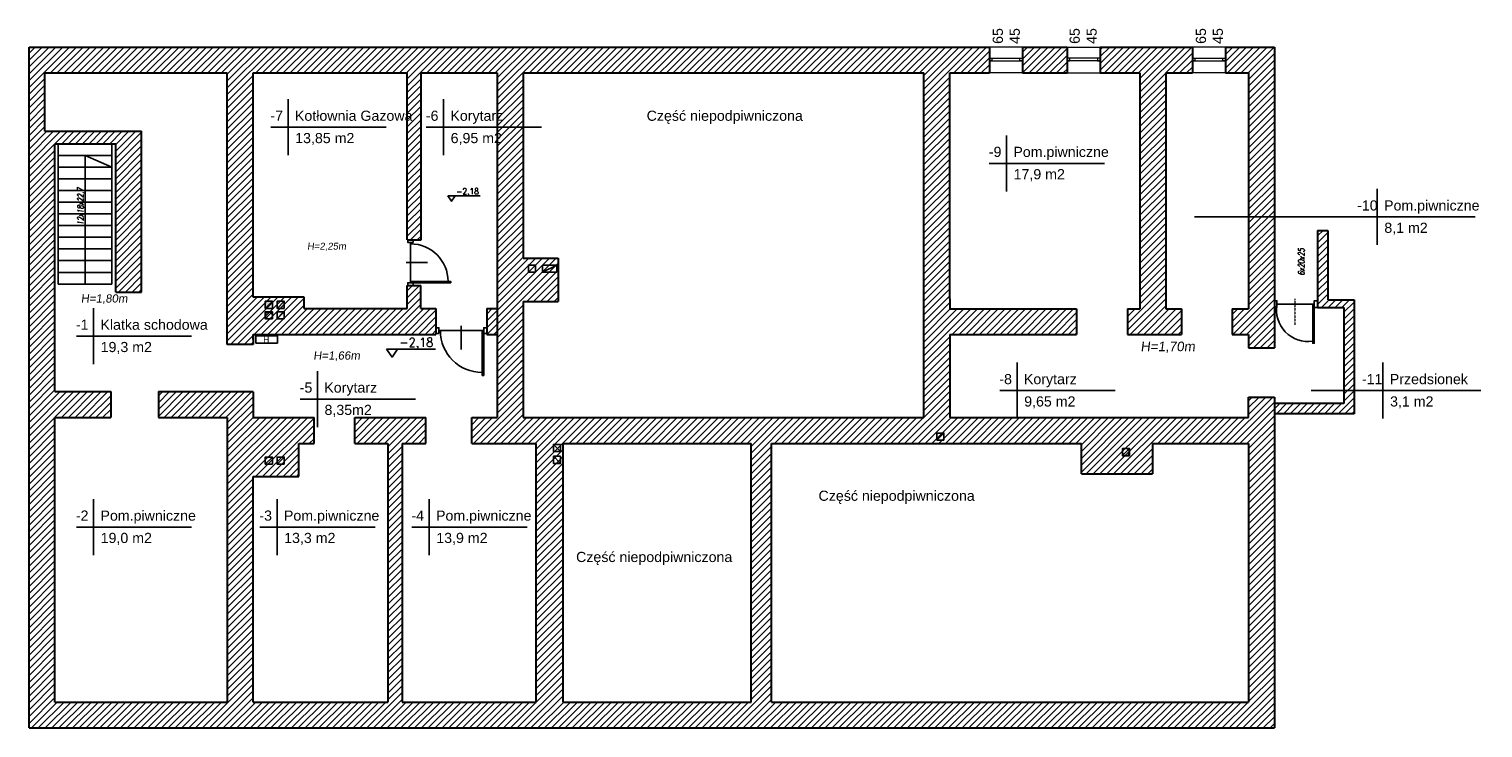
# Model space of a CAD drawing. Header units: millimetres. Extents: x -486876 to 553054, y -140324 to 834178.
# Tile 97 of 155: x 3355 to 31972, y 3267 to 17035. Entities that reach past the tile are written whole.
import ezdxf
from ezdxf.enums import TextEntityAlignment as Align

# ---------------------------------------------------------------- set-up
doc = ezdxf.new("R2010")
doc.units = ezdxf.units.MM
doc.linetypes.add('DASH2', pattern=[0.75, 0.5, -0.25])
for name, color, linetype, lineweight in [('_XREF', 252, 'DASH2', 13), ('XREF$0$0-ARKUSZ-OPIS', 8, 'Continuous', 18), ('XREF$0$okna', 8, 'Continuous', 20), ('XREF$0$ściana nośna', 8, 'Continuous', 30)]:
    doc.layers.add(name, color=color, linetype=linetype, lineweight=lineweight)
for name, color, linetype in [('XREF$0$A-BUD-OP', 8, 'Continuous'), ('XREF$0$DRZWI', 8, 'Continuous'), ('XREF$0$OPIS', 8, 'Continuous'), ('XREF$0$OPISY', 8, 'Continuous'), ('XREF$0$WIDOK', 8, 'Continuous'), ('XREF$0$WYMIARY', 9, 'Continuous'), ('XREF$0$WYPEŁNIENIA', 8, 'Continuous'), ('XREF$0$ŚCIANY', 8, 'Continuous')]:
    doc.layers.add(name, color=color, linetype=linetype)
doc.styles.add('XREF$0$APLUS', font='arial.ttf', dxfattribs={"width": 0.6})
doc.styles.add('XREF$0$KOTA', font='SIMPLEX', dxfattribs={"width": 0.9, "height": 25})
doc.styles.add('XREF$0$Simplex 0.7 Italic', font='simplex.shx', dxfattribs={"width": 0.7, "oblique": 10})
doc.styles.add('XREF$0$Standard', font='arial.ttf')
pattern_1 = [(45, (-11508.415, -17960.619), (-6.735192, 6.735192), [])]

# ---------------------------------------------------------------- blocks, each defined once
blk = doc.blocks.new('XREF$0$KOTA_R3')
at = {"layer": 'XREF$0$A-BUD-OP'}
blk.add_line((-279.4, -2136.8), (-172.7, -2136.8), dxfattribs=at)
blk.add_lwpolyline([(-279.4, -2136.8), (-267.5, -2154.3), (-255.5, -2136.8)], dxfattribs=at)
at = {"layer": 'XREF$0$A-BUD-OP', "style": 'XREF$0$KOTA', "width": 0.9}
for p, height in [((-251.3, -2131.6), 20), ((-251.3, -2153.3), 14)]:
    blk.add_attdef('KOTA', p, '', height=height, dxfattribs=at)
blk = doc.blocks.new('XREF')
at = {"layer": 'XREF$0$WYPEŁNIENIA'}
h = blk.add_hatch(dxfattribs=at)
h.set_pattern_fill('ANSI31', color=256, scale=3)
h.set_pattern_definition(pattern_1)
h.paths.add_polyline_path([(4616.6, 3318.4), (4406.6, 3318.4), (4406.6, 3827.7), (4616.6, 3827.7), (4616.6, 3878.7), (4327.7, 3878.7), (4327.7, 3988.6), (4276.7, 3988.6), (4276.7, 3878.7), (4226.6, 3878.7), (4226.6, 3827.7), (4353.6, 3827.7), (4353.6, 3318.4), (4089.6, 3318.4), (4089.6, 3827.7), (4136.6, 3827.7), (4136.6, 3878.7), (3996.3, 3878.7), (3996.3, 3827.7), (4061.6, 3827.7), (4061.6, 3318.4), (3796.6, 3318.4), (3796.6, 3418.1), (3796.6, 3762.7), (3886.6, 3762.7), (3886.6, 3827.7), (3916.3, 3827.7), (3916.3, 3878.7), (3796.6, 3878.7), (3796.6, 3930), (3610, 3930), (3610, 3879), (3745.6, 3879), (3745.6, 3318.4), (3406.4, 3318.4), (3406.4, 3879), (3516, 3879), (3516, 3930), (3406.4, 3930), (3406.4, 3988.6), (3355.4, 3988.6), (3355.4, 3267.4), (4616.6, 3267.4)])
h.paths.add_polyline_path([(5806.7, 3919.3), (5780.9, 3919.3), (5755.7, 3919.3), (5755.7, 3878.7), (5167.6, 3878.7), (5167.6, 3988.6), (5116.6, 3988.6), (5116.6, 3878.7), (4616.6, 3878.7), (4616.6, 3827.7), (4776.6, 3827.7), (4776.6, 3688), (4816.6, 3672.9), (4816.6, 3827.7), (5141.6, 3827.7), (5426.6, 3827.7), (5426.6, 3767.7), (5566.7, 3767.7), (5566.7, 3827.7), (5755.7, 3827.7), (5755.7, 3318.4), (4816.6, 3318.4), (4816.6, 3473.2), (4776.6, 3458.1), (4776.6, 3318.4), (4616.6, 3318.4), (4616.6, 3267.4), (5588.7, 3267.4), (5806.7, 3267.4)])
h.paths.add_polyline_path([(4816.6, 3602.7), (4816.6, 3672.9), (4776.6, 3688), (4776.6, 3458.1), (4816.6, 3473.2)], flags=17)
h.paths.add_polyline_path([(5417.3, 4092.7), (5167.6, 4092.7), (5167.6, 4113), (5167.6, 4557.7), (5245.6, 4557.7), (5245.6, 4608.7), (4616.6, 4608.7), (4616.6, 4557.7), (5034.7, 4557.7), (5116.6, 4557.7), (5116.6, 3988.6), (5167.6, 3988.6), (5167.6, 4042.7), (5417.3, 4042.7)])
h.paths.add_polyline_path([(5398.7, 4608.7), (5310.6, 4608.7), (5310.6, 4557.7), (5398.7, 4557.7)])
h.paths.add_polyline_path([(5645.3, 4608.7), (5463.7, 4608.7), (5463.7, 4557.7), (5541.7, 4557.7), (5541.7, 4417.7), (5541.7, 4092.7), (5517.3, 4092.7), (5517.3, 4042.7), (5623.5, 4042.7), (5623.5, 4092.7), (5592.7, 4092.7), (5592.7, 4417.7), (5592.7, 4557.7), (5645.3, 4557.7)])
h.paths.add_polyline_path([(5806.7, 4608.7), (5710.3, 4608.7), (5710.3, 4557.7), (5755.7, 4557.7), (5755.7, 4420.7), (5806.7, 4420.7)])
h.paths.add_polyline_path([(5806.7, 4420.7), (5755.7, 4420.7), (5755.7, 4306.4), (5755.7, 4092.7), (5723.5, 4092.7), (5723.5, 4042.7), (5755.7, 4042.7), (5755.7, 4015.9), (5806.7, 4015.9), (5806.7, 4158.4)])
h.paths.add_polyline_path([(5963.6, 4110.9), (5911.7, 4110.9), (5911.7, 4247.6), (5891.7, 4247.6), (5891.7, 4095.9), (5943.6, 4095.9), (5943.6, 3932), (5963.6, 3932)])
h.paths.add_polyline_path([(5963.6, 3932), (5943.6, 3932), (5943.6, 3906.2), (5806.7, 3906.2), (5806.7, 3886.2), (5963.6, 3886.2)])
h = blk.add_hatch(dxfattribs=at)
h.set_pattern_fill('ANSI31', color=256, scale=3)
h.set_pattern_definition(pattern_1)
h.paths.add_polyline_path([(4616.6, 4608.7), (3355.4, 4608.7), (3355.4, 3988.6), (3406.4, 3988.6), (3406.4, 4417.7), (3526, 4417.7), (3526, 4126), (3577, 4126), (3577, 4442.7), (3514.7, 4442.7), (3386.6, 4442.7), (3386.6, 4557.7), (3745.6, 4557.7), (3745.6, 4022.7), (3796.6, 4022.7), (3796.6, 4042.7), (4156.2, 4042.7), (4156.2, 4093.7), (4126.6, 4093.7), (4126.6, 4139), (4099.6, 4139), (4099.6, 4093.7), (3896.6, 4093.7), (3896.6, 4116.1), (3796.6, 4116.1), (3796.6, 4122.7), (3796.6, 4412.7), (3796.6, 4557.7), (4010, 4557.7), (4099.6, 4557.7), (4099.6, 4243.9), (4099.6, 4229), (4126.9, 4229), (4126.9, 4557.7), (4276.7, 4557.7), (4276.7, 4450.8), (4327.7, 4450.8), (4327.7, 4557.7), (4616.6, 4557.7)])
h.paths.add_polyline_path([(4327.7, 4450.8), (4276.7, 4450.8), (4276.7, 3988.6), (4327.7, 3988.6), (4327.7, 4107.7), (4396.7, 4107.7), (4396.7, 4192.7), (4327.7, 4192.7)], flags=17)
h.paths.add_polyline_path([(4276.7, 4093.7), (4256.2, 4093.7), (4256.2, 4042.7), (4276.7, 4042.7)], flags=17)
h.paths.add_polyline_path([(4177.7, 4452.5), (4291.7, 4452.5), (4291.7, 4493.7), (4177.7, 4493.7)], flags=25)
h.paths.add_polyline_path([(4179.9, 4408.4), (4290.8, 4408.4), (4290.8, 4449.6), (4179.9, 4449.6)], flags=25)
at = {"layer": 'XREF$0$ŚCIANY'}
h = blk.add_hatch(color=256, dxfattribs=at)
h.dxf.hatch_style = 1
h.paths.add_polyline_path([(3820.2, 4093.8), (3834.2, 4107.8), (3820.2, 4107.8)])
h.paths.add_polyline_path([(3843.6, 4093.8), (3857.6, 4093.8), (3857.6, 4107.8)])
blk.add_line((4106, 4221.1), (4106, 4223.7))
at = {"ltscale": 0.8}
blk.add_line((5846.7, 4112.6), (5846.7, 4061.2), dxfattribs=at)
at = {"layer": 'XREF$0$DRZWI'}
for p, q in [((4106, 4147), (4106, 4223.7)), ((5882, 4102.3), (5811.5, 4102.3)), ((5814.7, 4102.3), (5811.5, 4102.3)), ((4247.3, 4050), (4162, 4050)), ((4165, 4050), (4162, 4050))]:
    blk.add_line(p, q, dxfattribs=at)
at = {"layer": 'XREF$0$DRZWI', "ltscale": 0.8}
for p, q in [((4097.6, 4184), (4139.7, 4184)), ((4206.2, 4059.4), (4206.2, 4012.6))]:
    blk.add_line(p, q, dxfattribs=at)
for points in [[(4111.3, 4223.7), (4111.3, 4229), (4100.7, 4229), (4100.7, 4223.7)], [(5811.5, 4095.9), (5806.7, 4095.9), (5806.7, 4108.8), (5811.5, 4108.8)], [(4162, 4044.1), (4156.2, 4044.1), (4156.2, 4055.9), (4162, 4055.9)]]:
    blk.add_lwpolyline(points, close=True, dxfattribs=at)
at = {"layer": 'XREF$0$DRZWI'}
for points in [[(4106, 4144.3), (4106, 4147), (4185.4, 4147), (4185.4, 4144.3), (4111.3, 4144.3), (4100.7, 4144.3), (4100.7, 4139), (4111.3, 4139), (4111.3, 4144.3)], [(5885.2, 4102.3), (5882, 4102.3), (5882, 4025.3), (5885.2, 4025.3), (5885.2, 4095.9), (5885.2, 4108.8), (5891.7, 4108.8), (5891.7, 4095.9), (5885.2, 4095.9)], [(4250.3, 4050), (4247.3, 4050), (4247.3, 3961.8), (4250.3, 3961.8), (4250.3, 4044.1), (4250.3, 4055.9), (4256.2, 4055.9), (4256.2, 4044.1), (4250.3, 4044.1)]]:
    blk.add_lwpolyline(points, dxfattribs=at)
for centre, radius, start, end in [((4106, 4147), 74.1, 0, 90), ((5873.3, 4091.2), 62.8, 169.7981, 277.9702), ((4247.3, 4050), 82.4, 180, 270)]:
    blk.add_arc(centre, radius, start, end, dxfattribs=at)
at = {"layer": 'XREF$0$okna'}
for p, q in [((5310.6, 4608.7), (5245.6, 4608.7)), ((5398.7, 4608.7), (5463.7, 4608.7)), ((5710.3, 4608.7), (5645.3, 4608.7)), ((5245.6, 4586.6), (5310.6, 4586.6)), ((5245.6, 4581.6), (5310.6, 4581.6)), ((5463.7, 4586.6), (5398.7, 4586.6)), ((5463.7, 4581.6), (5398.7, 4581.6)), ((5645.3, 4586.6), (5710.3, 4586.6)), ((5645.3, 4581.6), (5710.3, 4581.6)), ((5310.6, 4557.7), (5245.6, 4557.7)), ((5398.7, 4557.7), (5463.7, 4557.7)), ((5710.3, 4557.7), (5645.3, 4557.7))]:
    blk.add_line(p, q, dxfattribs=at)
for points in [[(5250.6, 4581.6), (5245.6, 4581.6), (5245.6, 4586.6), (5250.6, 4586.6)], [(5310.6, 4581.6), (5305.6, 4581.6), (5305.6, 4586.6), (5310.6, 4586.6)], [(5398.7, 4581.6), (5403.7, 4581.6), (5403.7, 4586.6), (5398.7, 4586.6)], [(5458.7, 4581.6), (5463.7, 4581.6), (5463.7, 4586.6), (5458.7, 4586.6)], [(5650.3, 4581.6), (5645.3, 4581.6), (5645.3, 4586.6), (5650.3, 4586.6)], [(5710.3, 4581.6), (5705.3, 4581.6), (5705.3, 4586.6), (5710.3, 4586.6)]]:
    blk.add_lwpolyline(points, close=True, dxfattribs=at)
at = {"layer": 'XREF$0$OPIS'}
for p, q in [((3865.1, 4505.9), (3865.1, 4395.6)), ((4171.2, 4505.9), (4171.2, 4395.6)), ((3831.3, 4450.8), (4058, 4450.8)), ((4137.3, 4450.8), (4364.1, 4450.8)), ((5279.2, 4434.7), (5279.2, 4324.4)), ((5245.4, 4379.6), (5472.1, 4379.6)), ((6008.9, 4329.2), (6008.9, 4218.9)), ((5649.4, 4274.1), (6201.8, 4274.1)), ((3482.3, 4094.3), (3482.3, 3984)), ((3448.5, 4039.1), (3675.2, 4039.1)), ((5300, 3987.1), (5300, 3876.8)), ((6020.2, 3987.1), (6020.2, 3876.8)), ((3922.9, 3970.5), (3922.9, 3860.2)), ((5266.2, 3932), (5492.9, 3932)), ((5878.8, 3932), (6213.1, 3932)), ((3889.1, 3915.3), (4115.8, 3915.3)), ((3482.3, 3718.2), (3482.3, 3607.9)), ((3843.5, 3718.2), (3843.5, 3607.9)), ((4142.8, 3718.2), (4142.8, 3607.9)), ((3448.5, 3663), (3675.2, 3663)), ((3809.6, 3663), (4036.4, 3663)), ((4109, 3663), (4335.7, 3663))]:
    blk.add_line(p, q, dxfattribs=at)
at = {"layer": 'XREF$0$WIDOK'}
for p, q in [((3412.7, 4417.7), (3412.7, 4141.9)), ((3518.4, 4417.7), (3518.4, 4141.9)), ((5755.7, 4420.5), (5755.7, 4306.4)), ((5806.7, 4420.5), (5806.7, 4306.4)), ((3412.7, 4394.9), (3518.4, 4394.9)), ((3465.6, 4141.9), (3465.6, 4394.9)), ((3465.6, 4394.9), (3518.4, 4371.9)), ((3412.7, 4371.9), (3518.4, 4371.9)), ((3412.7, 4348.9), (3518.4, 4348.9)), ((3412.7, 4325.9), (3518.4, 4325.9)), ((3412.7, 4302.9), (3518.4, 4302.9)), ((3412.7, 4279.9), (3518.4, 4279.9)), ((3412.7, 4256.9), (3518.4, 4256.9)), ((3412.7, 4233.9), (3518.4, 4233.9)), ((3412.7, 4210.9), (3518.4, 4210.9)), ((3412.7, 4187.9), (3518.4, 4187.9)), ((3412.7, 4164.9), (3518.4, 4164.9)), ((3412.7, 4141.9), (3518.4, 4141.9))]:
    blk.add_line(p, q, dxfattribs=at)
at = {"layer": 'XREF$0$WYMIARY', "color": 6}
blk.add_lwpolyline([(3844.3, 4025.4), (3801.8, 4025.4), (3801.8, 4039.6), (3844.3, 4039.6)], close=True, dxfattribs=at)
at = {"layer": 'XREF$0$ściana nośna'}
for p, q in [((3355.4, 4608.7), (5245.6, 4608.7)), ((3355.4, 3267.4), (3355.4, 4608.7)), ((5245.6, 4608.7), (5245.6, 4557.7)), ((5310.6, 4608.7), (5398.7, 4608.7)), ((5310.6, 4608.7), (5310.6, 4557.7)), ((5398.7, 4608.7), (5398.7, 4557.7)), ((5463.7, 4608.7), (5645.3, 4608.7)), ((5463.7, 4608.7), (5463.7, 4557.7)), ((5645.3, 4608.7), (5645.3, 4557.7)), ((5710.3, 4608.7), (5806.7, 4608.7)), ((5710.3, 4608.7), (5710.3, 4557.7)), ((5806.7, 4608.7), (5806.7, 4158.4)), ((3386.6, 4557.7), (3745.6, 4557.7)), ((3386.6, 4442.7), (3386.6, 4557.7)), ((3745.6, 4022.7), (3745.6, 4557.7)), ((3796.6, 4557.7), (4010, 4557.7)), ((3796.6, 4400.5), (3796.6, 4557.7)), ((4010, 4557.7), (4099.6, 4557.7)), ((4099.6, 4243.9), (4099.6, 4557.7)), ((4126.9, 4557.7), (4276.7, 4557.7)), ((4126.9, 4229), (4126.9, 4557.7)), ((4276.7, 4557.7), (4276.7, 3878.7)), ((4327.7, 4557.7), (5034.7, 4557.7)), ((4327.7, 4557.7), (4327.7, 4192.7)), ((5034.7, 4557.7), (5116.6, 4557.7)), ((5116.6, 3878.7), (5116.6, 4557.7)), ((5167.6, 4557.7), (5245.6, 4557.7)), ((5167.6, 4113), (5167.6, 4557.7)), ((5310.6, 4557.7), (5398.7, 4557.7)), ((5463.7, 4557.7), (5541.7, 4557.7)), ((5541.7, 4557.7), (5541.7, 4417.7)), ((5592.7, 4557.7), (5645.3, 4557.7)), ((5592.7, 4557.7), (5592.7, 4417.7)), ((5710.3, 4557.7), (5755.7, 4557.7)), ((5755.7, 4557.7), (5755.7, 4092.7)), ((3386.6, 4442.7), (3514.7, 4442.7)), ((3514.7, 4442.7), (3577, 4442.7)), ((3577, 4126), (3577, 4442.7)), ((3526, 4417.7), (3406.4, 4417.7)), ((3406.4, 3930), (3406.4, 4417.7)), ((3526, 4126), (3526, 4417.7)), ((3796.6, 4122.7), (3796.6, 4412.7)), ((5541.7, 4417.7), (5541.7, 4092.7)), ((5592.7, 4417.7), (5592.7, 4092.7)), ((4099.6, 4229), (4099.6, 4243.9)), ((5891.7, 4247.6), (5891.7, 4095.9)), ((5891.7, 4247.6), (5911.7, 4247.6)), ((5911.7, 4247.6), (5911.7, 4110.9)), ((4099.6, 4229), (4126.9, 4229)), ((4327.7, 4192.7), (4396.7, 4192.7)), ((4396.7, 4192.7), (4396.7, 4107.7)), ((5806.7, 4158.4), (5806.7, 4015.9)), ((3526, 4126), (3577, 4126)), ((3796.6, 4116.1), (3796.6, 4122.7)), ((4099.6, 4093.7), (4099.6, 4139)), ((4099.6, 4139), (4126.6, 4139)), ((4126.6, 4093.7), (4126.6, 4139)), ((3896.6, 4116.1), (3796.6, 4116.1)), ((3896.6, 4093.7), (3896.6, 4116.1)), ((3896.6, 4093.7), (4099.6, 4093.7)), ((4126.6, 4093.7), (4156.2, 4093.7)), ((4156.2, 4093.7), (4156.2, 4042.7)), ((4256.2, 4093.7), (4256.2, 4042.7)), ((4256.2, 4093.7), (4276.7, 4093.7)), ((4327.7, 4107.7), (4396.7, 4107.7)), ((4327.7, 4107.7), (4327.7, 3878.7)), ((5167.6, 4113), (5167.6, 4092.7)), ((5167.6, 4092.7), (5417.3, 4092.7)), ((5417.3, 4092.7), (5417.3, 4042.7)), ((5517.3, 4092.7), (5541.7, 4092.7)), ((5517.3, 4092.7), (5517.3, 4042.7)), ((5592.7, 4092.7), (5623.5, 4092.7)), ((5623.5, 4092.7), (5623.5, 4042.7)), ((5723.5, 4092.7), (5755.7, 4092.7)), ((5723.5, 4092.7), (5723.5, 4042.7)), ((5891.7, 4095.9), (5943.6, 4095.9)), ((5911.7, 4110.9), (5963.6, 4110.9)), ((5943.6, 4095.9), (5943.6, 3906.2)), ((5963.6, 4110.9), (5963.6, 3886.2)), ((3796.6, 4032.7), (3796.6, 4042.7)), ((3796.6, 4042.7), (3796.6, 4022.7)), ((3796.6, 4042.7), (4156.2, 4042.7)), ((4256.2, 4042.7), (4276.7, 4042.7)), ((5167.6, 4042.7), (5417.3, 4042.7)), ((5167.6, 4042.7), (5167.6, 3878.7)), ((5517.3, 4042.7), (5623.5, 4042.7)), ((5723.5, 4042.7), (5755.7, 4042.7)), ((5755.7, 4042.7), (5755.7, 4015.9)), ((3796.6, 4022.7), (3745.6, 4022.7)), ((5755.7, 4015.9), (5806.7, 4015.9)), ((3406.4, 3930), (3516, 3930)), ((3516, 3930), (3516, 3879)), ((3610, 3930), (3796.6, 3930)), ((3610, 3930), (3610, 3879)), ((3796.6, 3929.7), (3796.6, 3878.7)), ((5755.7, 3878.7), (5755.7, 3919.3)), ((5755.7, 3919.3), (5806.7, 3919.3)), ((5780.9, 3919.3), (5806.7, 3919.3)), ((5806.7, 3919.3), (5806.7, 3267.4)), ((5943.6, 3906.2), (5806.7, 3906.2)), ((3406.4, 3318.4), (3406.4, 3879)), ((3406.4, 3879), (3516, 3879)), ((3610, 3879), (3745.6, 3879)), ((3745.6, 3879), (3745.6, 3318.4)), ((3796.6, 3878.7), (3916.3, 3878.7)), ((3886.6, 3878.7), (3916.3, 3878.7)), ((3916.3, 3827.7), (3916.3, 3878.7)), ((3996.3, 3878.7), (4016.6, 3878.7)), ((3996.3, 3878.7), (4136.6, 3878.7)), ((3996.3, 3827.7), (3996.3, 3878.7)), ((4136.6, 3827.7), (4136.6, 3878.7)), ((4226.6, 3878.7), (4276.7, 3878.7)), ((4226.6, 3827.7), (4226.6, 3878.7)), ((4327.7, 3878.7), (5116.6, 3878.7)), ((5167.6, 3878.7), (5755.7, 3878.7)), ((5963.6, 3886.2), (5806.7, 3886.2)), ((3886.6, 3827.7), (3916.3, 3827.7)), ((3886.6, 3762.7), (3886.6, 3827.7)), ((3996.3, 3827.7), (4061.6, 3827.7)), ((4061.6, 3827.7), (4061.6, 3318.4)), ((4089.6, 3827.7), (4136.6, 3827.7)), ((4089.6, 3827.7), (4089.6, 3318.4)), ((4226.6, 3827.7), (4353.6, 3827.7)), ((4353.6, 3318.4), (4353.6, 3827.7)), ((4406.6, 3827.7), (4776.6, 3827.7)), ((4406.6, 3318.4), (4406.6, 3827.7)), ((4776.6, 3318.4), (4776.6, 3827.7)), ((4816.6, 3827.7), (5141.6, 3827.7)), ((4816.6, 3602.7), (4816.6, 3827.7)), ((5141.6, 3827.7), (5426.6, 3827.7)), ((5426.6, 3767.7), (5426.6, 3827.7)), ((5566.7, 3827.7), (5755.7, 3827.7)), ((5566.7, 3827.7), (5566.7, 3767.7)), ((5755.7, 3827.7), (5755.7, 3318.4)), ((3796.6, 3762.7), (3886.6, 3762.7)), ((3796.6, 3418.1), (3796.6, 3762.7)), ((5426.6, 3767.7), (5566.7, 3767.7)), ((4816.6, 3318.4), (4816.6, 3602.7)), ((3796.6, 3318.4), (3796.6, 3418.1)), ((3406.4, 3318.4), (3745.6, 3318.4)), ((3796.6, 3318.4), (4061.6, 3318.4)), ((4089.6, 3318.4), (4353.6, 3318.4)), ((4406.6, 3318.4), (4776.6, 3318.4)), ((4816.6, 3318.4), (5755.7, 3318.4)), ((3355.4, 3267.4), (5588.7, 3267.4)), ((5588.7, 3267.4), (5806.7, 3267.4))]:
    blk.add_line(p, q, dxfattribs=at)
at = {"layer": 'XREF$0$ŚCIANY'}
for p, q in [((4338.1, 4165.3), (4352.1, 4179.3)), ((4366.3, 4165.3), (4394.3, 4179.3)), ((3820.2, 4093.8), (3834.2, 4107.8)), ((3843.6, 4093.8), (3857.6, 4107.8)), ((3822.3, 4075.1), (3832.2, 4085)), ((3843.6, 4073.1), (3857.6, 4087.1)), ((5142.2, 3834.3), (5156.2, 3848.3)), ((4401.5, 3812), (4387.5, 3826)), ((5509.7, 3805.8), (5519.6, 3815.7)), ((3820.2, 3787.1), (3834.2, 3801.1)), ((3843.6, 3787.1), (3857.6, 3801.1)), ((4401.5, 3788.6), (4387.5, 3802.6))]:
    blk.add_line(p, q, dxfattribs=at)
for points in [[(4352.1, 4165.3), (4352.1, 4179.3), (4338.1, 4179.3), (4338.1, 4165.3)], [(4394.3, 4165.3), (4394.3, 4179.3), (4366.3, 4179.3), (4366.3, 4165.3)], [(3834.2, 4093.8), (3834.2, 4107.8), (3820.2, 4107.8), (3820.2, 4093.8)], [(3857.6, 4093.8), (3857.6, 4107.8), (3843.6, 4107.8), (3843.6, 4093.8)], [(3834.2, 4073.1), (3834.2, 4087.1), (3820.2, 4087.1), (3820.2, 4073.1)], [(3857.6, 4073.1), (3857.6, 4087.1), (3843.6, 4087.1), (3843.6, 4073.1)], [(5156.2, 3834.3), (5156.2, 3848.3), (5142.2, 3848.3), (5142.2, 3834.3)], [(4401.5, 3826), (4387.5, 3826), (4387.5, 3812), (4401.5, 3812)], [(5521.6, 3803.7), (5521.6, 3817.7), (5507.6, 3817.7), (5507.6, 3803.7)], [(3834.2, 3787.1), (3834.2, 3801.1), (3820.2, 3801.1), (3820.2, 3787.1)], [(3857.6, 3787.1), (3857.6, 3801.1), (3843.6, 3801.1), (3843.6, 3787.1)], [(4401.5, 3802.6), (4387.5, 3802.6), (4387.5, 3788.6), (4401.5, 3788.6)]]:
    blk.add_lwpolyline(points, close=True, dxfattribs=at)
for centre in [(3827.2, 4080.1), (5514.6, 3810.7)]:
    blk.add_circle(centre, 7, dxfattribs=at)
at = {"layer": 'XREF$0$OPISY'}
ref = blk.add_blockref('XREF$0$KOTA_R3', (4347.1, 5597.5), dxfattribs=dict(at, xscale=0.6000000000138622, yscale=0.6000000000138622, zscale=0.6000000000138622))
ref.add_attrib('KOTA', '-2,18', (4196.3, 4318.6), dxfattribs={"layer": 'XREF$0$A-BUD-OP', "height": 12, "rotation": 0.0003, "style": 'XREF$0$KOTA', "width": 0.9})
ref = blk.add_blockref('XREF$0$KOTA_R3', (4310.6, 5936.7), dxfattribs=dict(at, xscale=0.9000000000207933, yscale=0.9000000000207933, zscale=0.9000000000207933))
ref.add_attrib('KOTA', '-2,18', (4084.4, 4018.2), dxfattribs={"layer": 'XREF$0$A-BUD-OP', "height": 18, "rotation": 0.0003, "style": 'XREF$0$KOTA', "width": 0.9})
at = {"style": 'XREF$0$APLUS'}
blk.add_attdef('70', text='', height=12.9, rotation=90, dxfattribs=at).set_placement((5846.7, 4087), align=Align.BOTTOM_CENTER)
blk.add_attdef('165', text='', height=12.9, rotation=90, dxfattribs=at).set_placement((5850.3, 4086.9), align=Align.TOP_CENTER)
at = {"layer": 'XREF$0$0-ARKUSZ-OPIS', "style": 'XREF$0$Simplex 0.7 Italic', "oblique": 10, "width": 0.7}
for s, p in [('12x18x22,7', (3462.7, 4258)), ('6x20x25', (5865.7, 4158.7))]:
    blk.add_text(s, height=12, rotation=90, dxfattribs=at).set_placement(p)
at = {"layer": 'XREF$0$DRZWI', "style": 'XREF$0$APLUS'}
for tag, height, p in [('90', 10.6, (3968.1, 17970.8)), ('90', 10.6, (4273.7, 17907.6)), ('90', 10.6, (4647.1, 17907.6)), ('90', 10.6, (4995.7, 17907.6)), ('90', 10.6, (5345, 17907.6)), ('90', 8.24, (3625.9, 17450.5)), ('90', 8.24, (4282.6, 17436.6)), ('90', 8.24, (4577.8, 17436.6)), ('90', 8.24, (5003.1, 17436.6)), ('90', 8.24, (5301, 17436.6)), ('90', 8.24, (5625.6, 17351)), ('110', 12.9, (3772.7, 10725)), ('100', 12.9, (3763.8, 10003.4)), ('90', 10.6, (3383.4, 9922)), ('83', 10.6, (4118.7, 4184))]:
    blk.add_attdef(tag, text='', height=height, dxfattribs=at).set_placement(p, align=Align.BOTTOM_CENTER)
for tag, height, p in [('200', 10.6, (3968, 17967.9)), ('200', 10.6, (4273.6, 17904.7)), ('200', 10.6, (4647, 17904.7)), ('200', 10.6, (4995.6, 17904.7)), ('200', 10.6, (5344.9, 17904.7)), ('200', 8.24, (3625.9, 17448.3)), ('200', 8.24, (4282.6, 17434.4)), ('200', 8.24, (4577.8, 17434.4)), ('200', 8.24, (5003.1, 17434.4)), ('200', 8.24, (5301, 17434.4)), ('200', 8.24, (5625.6, 17348.7)), ('210', 12.9, (3772.6, 10721.5)), ('200', 12.9, (3763.8, 9999.8)), ('200', 10.6, (3383.3, 9919.1)), ('178', 10.6, (4118.6, 4181.1))]:
    blk.add_attdef(tag, text='', height=height, dxfattribs=at).set_placement(p, align=Align.TOP_CENTER)
for tag, height, p in [('100', 12.9, (4040.5, 17776.3)), ('96', 10.6, (4202, 17787.4)), ('100', 12.9, (4599.3, 17777)), ('100', 12.9, (4948, 17777)), ('100', 12.9, (5297.4, 17777)), ('100', 10.6, (5719.8, 17787.4)), ('100', 12.9, (3575.6, 17557.2)), ('100', 12.9, (3932.3, 17557.2)), ('100', 12.9, (4215.6, 17557.2)), ('100', 12.9, (4630.2, 17557.2)), ('100', 12.9, (4954.9, 17557.2)), ('100', 12.9, (5353.3, 17557.2)), ('100', 12.9, (5612.4, 17557.2)), ('90', 11.8, (4712.9, 10187.3)), ('90', 11.8, (4933.8, 10129.1)), ('90', 11.8, (5359.8, 10117.2)), ('120', 13.5, (3472.1, 9987.9)), ('90', 11.8, (4206.2, 4035.8))]:
    blk.add_attdef(tag, text='', height=height, rotation=90, dxfattribs=at).set_placement(p, align=Align.BOTTOM_CENTER)
for tag, height, p in [('210', 12.9, (4044.1, 17776.2)), ('205', 10.6, (4204.9, 17787.3)), ('210', 12.9, (4602.9, 17776.8)), ('210', 12.9, (4951.5, 17776.8)), ('210', 12.9, (5301, 17776.8)), ('210', 10.6, (5722.6, 17787.3)), ('210', 12.9, (3579.2, 17557)), ('210', 12.9, (3935.9, 17557)), ('210', 12.9, (4219.1, 17557)), ('210', 12.9, (4633.7, 17557)), ('210', 12.9, (4958.4, 17557)), ('210', 12.9, (5356.8, 17557)), ('210', 12.9, (5615.9, 17557)), ('200', 11.8, (4716.1, 10187.1)), ('200', 11.8, (4937, 10129)), ('200', 11.8, (5363, 10117.1)), ('210', 13.5, (3475.8, 9987.9)), ('170', 11.8, (4209.4, 4035.7))]:
    blk.add_attdef(tag, text='', height=height, rotation=90, dxfattribs=at).set_placement(p, align=Align.TOP_CENTER)
at = {"layer": 'XREF$0$OPIS', "char_height": 20, "rotation": 90, "style": 'XREF$0$Standard'}
for insert, attachment_point in [((5252.2, 4613.1), 1), ((5457.1, 4613.1), 7), ((5651.9, 4613.1), 1)]:
    blk.add_mtext_dynamic_manual_height_columns('\\pxqc;65\\P45', width=34.678, gutter_width=12.5, heights=[0], dxfattribs=dict(at, insert=insert, attachment_point=attachment_point))
at = {"layer": 'XREF$0$OPIS', "char_height": 20, "attachment_point": 1, "style": 'XREF$0$Standard'}
for s, width, insert in [('-7', 198.013, (3830.4, 4483.4)), ('Kotłownia Gazowa', 234.381, (3878.7, 4483.4)), ('-6', 198.013, (4136.4, 4483.4)), ('Korytarz', 234.381, (4184.7, 4483.4)), ('Część niepodpiwniczona', 390.177, (4571, 4483.4)), ('13,85 m2', 198.013, (3879.2, 4439.4)), ('6,95 m2', 198.013, (4185.2, 4439.4)), ('-9', 198.013, (5244.5, 4412.2)), ('Pom.piwniczne', 234.381, (5292.8, 4412.2)), ('17,9 m2', 198.013, (5293.3, 4368.2)), ('-10', 198.013, (5969.5, 4306.7)), ('Pom.piwniczne', 234.381, (6022.5, 4306.7)), ('8,1 m2', 198.013, (6023, 4262.7)), ('-1', 198.013, (3447.5, 4071.8)), ('Klatka schodowa', 234.381, (3495.9, 4071.8)), ('19,3 m2', 198.013, (3496.3, 4027.8)), ('-8', 198.013, (5265.2, 3964.6)), ('Korytarz', 234.381, (5313.6, 3964.6)), ('-11', 198.013, (5978.9, 3964.6)), ('Przedsionek ', 234.381, (6033.8, 3964.6)), ('-5', 198.013, (3888.1, 3947.9)), ('Korytarz', 234.381, (3936.5, 3947.9)), ('9,65 m2', 198.013, (5314.1, 3920.6)), ('3,1 m2', 198.013, (6034.3, 3920.6)), ('8,35m2', 198.013, (3936.9, 3903.9)), ('Część niepodpiwniczona', 390.177, (4909.3, 3734.8)), ('-2', 198.013, (3447.5, 3695.7)), ('Pom.piwniczne', 234.381, (3495.9, 3695.7)), ('-3', 198.013, (3808.7, 3695.7)), ('Pom.piwniczne', 234.381, (3857, 3695.7)), ('-4', 198.013, (4108, 3695.7)), ('Pom.piwniczne', 234.381, (4156.4, 3695.7)), ('19,0 m2', 198.013, (3496.3, 3651.7)), ('13,3 m2', 198.013, (3857.5, 3651.7)), ('13,9 m2', 198.013, (4156.9, 3651.7)), ('Część niepodpiwniczona', 390.177, (4432.1, 3614.2))]:
    blk.add_mtext_dynamic_manual_height_columns(s, width=width, gutter_width=12.5, heights=[0], dxfattribs=dict(at, insert=insert))
at = {"layer": 'XREF$0$OPIS', "ltscale": 1.2, "attachment_point": 1, "style": 'XREF$0$Standard'}
for s, insert, char_height, width in [('{\\Q7;H=2,25m}', (3902.8, 4223.1), 13.44, 367.721), ('{\\Q7;H=1,80m}', (3457.4, 4121.5), 16.128, 441.266), ('{\\Q7;H=1,66m}', (3914.9, 4009.1), 16.128, 441.266), ('{\\Q7;H=1,70m}', (5543.1, 4028.4), 18.816, 514.81)]:
    blk.add_mtext(s, dxfattribs=dict(at, insert=insert, char_height=char_height, width=width))
at = {"layer": 'XREF$0$OPIS', "color": 6, "insert": (3828.1, 4026.7), "char_height": 11.5, "attachment_point": 1, "rotation": 180, "style": 'XREF$0$Standard'}
blk.add_mtext_dynamic_manual_height_columns('H', width=198.013, gutter_width=12.5, heights=[0], dxfattribs=at)

msp = doc.modelspace()

# ---------------------------------------------------------------- block references
at = {"layer": '_XREF', "xscale": 10, "yscale": 10, "zscale": 10}
msp.add_blockref('XREF', (-30198.46986, -29406.42919), dxfattribs=at)

doc.saveas('drawing.dxf')
